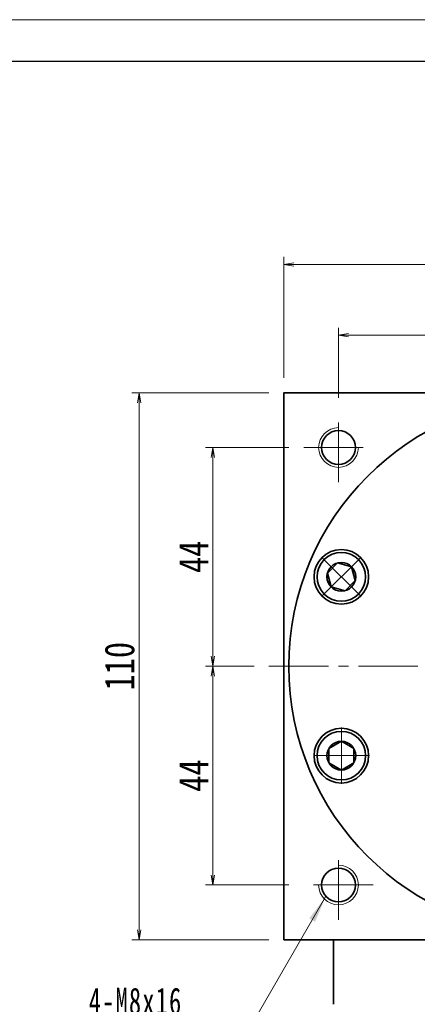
# Model space of a CAD drawing. Header units: millimetres. Extents: x -20 to 704, y 0 to 499.
# Tile 5 of 6: x 309 to 389, y 301 to 499. Entities that reach past the tile are written whole.
import ezdxf

# ---------------------------------------------------------------- set-up
doc = ezdxf.new("R2010")
doc.units = ezdxf.units.MM
doc.set_wipeout_variables(frame=1)
doc.linetypes.add('点画线', pattern=[18, 12, -2, 2, -2])
for name, color, linetype, lineweight in [('中心线层', 1, '点画线', 18), ('图框_外框线', 7, 'Continuous', 18), ('尺寸线层', 3, 'Continuous', 18), ('粗实线层', 7, 'Continuous', 35)]:
    doc.layers.add(name, color=color, linetype=linetype, lineweight=lineweight)
doc.styles.add('宋体', font='SimSun.ttf', dxfattribs={"width": 0.8})
doc.styles.add('标准', font='txt', dxfattribs={"width": 0.667})
doc.dimstyles.new('A水平标注$0', dxfattribs={"dimtxt": 3.5, "dimasz": 2, "dimexe": 1.5, "dimexo": 3, "dimgap": 1.1, "dimtad": 1, "dimtoh": 1, "dimdec": 4, "dimdsep": 46, "dimtxsty": '宋体', "dimblk": 'OPEN', "dimcen": 3, "dimclrd": 3, "dimclre": 3, "dimclrt": 6, "dimadec": 0, "dimazin": 0, "dimtm": 1e-09, "dimtfac": 1, "dimtdec": 4, "dimtix": 1, "dimtmove": 0, "dimatfit": 3, "dimldrblk": 'OPEN', "dimfxl": 0, "dimlwd": 13, "dimlwe": 13, "dimarcsym": 0})

# ---------------------------------------------------------------- blocks, each defined once
blk = doc.blocks.new('_Open')
at = {"color": 0, "linetype": 'ByBlock', "lineweight": -2}
for p, q in [((-1, 0.167), (0, 0)), ((-1, -0.167), (0, 0)), ((0, 0), (-1, 0))]:
    blk.add_line(p, q, dxfattribs=at)
blk = doc.blocks.new('*D16')
at = {"layer": 'Defpoints', "color": 0, "transparency": 16777216}
for p in [(472.61, 450.03), (362.61, 424.2), (472.61, 424.2)]:
    blk.add_point(p, dxfattribs=at)
at = {"layer": '尺寸线层', "color": 3, "lineweight": 13, "transparency": 16777216}
for p, q in [((362.61, 427.2), (362.61, 451.53)), ((364.61, 450.03), (470.61, 450.03)), ((472.61, 427.2), (472.61, 451.53))]:
    blk.add_line(p, q, dxfattribs=at)
at = {"layer": '尺寸线层', "color": 3, "lineweight": 13, "transparency": 16777216, "xscale": 2, "yscale": 2, "zscale": 2}
for p, rotation in [((362.61, 450.03), 179.9999999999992), ((472.61, 450.03), 359.9999999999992)]:
    blk.add_blockref('_Open', p, dxfattribs=dict(at, rotation=rotation))
at = {"layer": '尺寸线层', "color": 6, "transparency": 16777216, "insert": (417.61, 453.96), "char_height": 6, "attachment_point": 5, "style": '宋体', "bg_fill": 3, "box_fill_scale": 1.1, "bg_fill_color": 257, "bg_fill_transparency": 0}
blk.add_mtext('110', dxfattribs=at)
blk = doc.blocks.new('*D17')
at = {"layer": 'Defpoints', "color": 0, "transparency": 16777216}
for p in [(333.47, 424.2), (362.61, 424.2), (362.61, 314.2)]:
    blk.add_point(p, dxfattribs=at)
at = {"layer": '尺寸线层', "color": 3, "lineweight": 13, "transparency": 16777216}
for p, q in [((359.61, 424.2), (331.97, 424.2)), ((333.47, 316.2), (333.47, 422.2)), ((359.61, 314.2), (331.97, 314.2))]:
    blk.add_line(p, q, dxfattribs=at)
at = {"layer": '尺寸线层', "color": 3, "lineweight": 13, "transparency": 16777216, "xscale": 2, "yscale": 2, "zscale": 2}
for p, rotation in [((333.47, 424.2), 90), ((333.47, 314.2), 270)]:
    blk.add_blockref('_Open', p, dxfattribs=dict(at, rotation=rotation))
at = {"layer": '尺寸线层', "color": 6, "transparency": 16777216, "insert": (329.54, 369.2), "char_height": 6, "attachment_point": 5, "rotation": 90, "style": '宋体', "bg_fill": 3, "box_fill_scale": 1.1, "bg_fill_color": 257, "bg_fill_transparency": 0}
blk.add_mtext('110', dxfattribs=at)
blk = doc.blocks.new('*D18')
at = {"layer": 'Defpoints', "color": 0, "transparency": 16777216}
for p in [(366.61, 413.2), (348.32, 369.2), (359.61, 369.2)]:
    blk.add_point(p, dxfattribs=at)
at = {"layer": '尺寸线层', "color": 3, "lineweight": 13, "transparency": 16777216}
for p, q in [((363.61, 413.2), (346.82, 413.2)), ((348.32, 411.2), (348.32, 371.2)), ((356.61, 369.2), (346.82, 369.2))]:
    blk.add_line(p, q, dxfattribs=at)
at = {"layer": '尺寸线层', "color": 3, "lineweight": 13, "transparency": 16777216, "xscale": 2, "yscale": 2, "zscale": 2}
for p, rotation in [((348.32, 413.2), 90), ((348.32, 369.2), 270)]:
    blk.add_blockref('_Open', p, dxfattribs=dict(at, rotation=rotation))
at = {"layer": '尺寸线层', "color": 6, "transparency": 16777216, "insert": (344.43, 391.2), "char_height": 6, "attachment_point": 5, "rotation": 90, "style": '宋体', "bg_fill": 3, "box_fill_scale": 1.1, "bg_fill_color": 257, "bg_fill_transparency": 0}
blk.add_mtext('44', dxfattribs=at)
blk = doc.blocks.new('*D19')
at = {"layer": 'Defpoints', "color": 0, "transparency": 16777216}
for p in [(359.61, 369.2), (348.32, 325.2), (366.61, 325.2)]:
    blk.add_point(p, dxfattribs=at)
at = {"layer": '尺寸线层', "color": 3, "lineweight": 13, "transparency": 16777216}
for p, q in [((356.61, 369.2), (346.82, 369.2)), ((348.32, 367.2), (348.32, 327.2)), ((363.61, 325.2), (346.82, 325.2))]:
    blk.add_line(p, q, dxfattribs=at)
at = {"layer": '尺寸线层', "color": 3, "lineweight": 13, "transparency": 16777216, "xscale": 2, "yscale": 2, "zscale": 2}
for p, rotation in [((348.32, 369.2), 90), ((348.32, 325.2), 270)]:
    blk.add_blockref('_Open', p, dxfattribs=dict(at, rotation=rotation))
at = {"layer": '尺寸线层', "color": 6, "transparency": 16777216, "insert": (344.43, 347.2), "char_height": 6, "attachment_point": 5, "rotation": 90, "style": '宋体', "bg_fill": 3, "box_fill_scale": 1.1, "bg_fill_color": 257, "bg_fill_transparency": 0}
blk.add_mtext('44', dxfattribs=at)
blk = doc.blocks.new('*D20')
at = {"layer": 'Defpoints', "color": 0, "transparency": 16777216}
for p in [(417.61, 435.77), (417.61, 427.19), (373.61, 420.2)]:
    blk.add_point(p, dxfattribs=at)
at = {"layer": '尺寸线层', "color": 3, "lineweight": 13, "transparency": 16777216}
for p, q in [((373.61, 423.2), (373.61, 437.27)), ((375.61, 435.77), (415.61, 435.77)), ((417.61, 430.19), (417.61, 437.27))]:
    blk.add_line(p, q, dxfattribs=at)
at = {"layer": '尺寸线层', "color": 3, "lineweight": 13, "transparency": 16777216, "xscale": 2, "yscale": 2, "zscale": 2, "rotation": 180}
blk.add_blockref('_Open', (373.61, 435.77), dxfattribs=at)
at = {"layer": '尺寸线层', "color": 3, "lineweight": 13, "transparency": 16777216, "xscale": 2, "yscale": 2, "zscale": 2}
blk.add_blockref('_Open', (417.61, 435.77), dxfattribs=at)
at = {"layer": '尺寸线层', "color": 6, "transparency": 16777216, "insert": (395.61, 439.67), "char_height": 6, "attachment_point": 5, "style": '宋体', "bg_fill": 3, "box_fill_scale": 1.1, "bg_fill_color": 257, "bg_fill_transparency": 0}
blk.add_mtext('44', dxfattribs=at)
blk = doc.blocks.new('*X6')
at = {"layer": '中心线层', "linetype": '点画线', "lineweight": 18}
for p, q in [((0, -5.64), (0, 5.64)), ((-5.64, 0), (5.64, 0))]:
    blk.add_line(p, q, dxfattribs=at)
at = {"layer": '粗实线层'}
for p, q in [((-2.89, 0), (-1.44, 2.5)), ((-1.44, 2.5), (1.44, 2.5)), ((2.89, 0), (1.44, 2.5)), ((2.89, 0), (1.44, 2.5)), ((-2.89, 0), (-1.44, -2.5)), ((2.89, 0), (1.44, -2.5)), ((-1.44, -2.5), (1.44, -2.5))]:
    blk.add_line(p, q, dxfattribs=at)
blk.add_circle((0, 0), 2.89, dxfattribs=at)
for start, end in [(0, 180), (180, 360)]:
    blk.add_arc((0, 0), 4.89, start, end, dxfattribs=at)

msp = doc.modelspace()

# ---------------------------------------------------------------- hatches: boundary and pattern name
at = {"layer": '尺寸线层', "linetype": 'Continuous'}
msp.add_hatch(color=0, dxfattribs=at).paths.add_polyline_path([(371.02373, 322.81543), (368.89434, 317.80731), (367.72709, 318.48556)], flags=0)

# ---------------------------------------------------------------- linework, layer by layer
at = {"layer": '中心线层'}
for p, q in [((373.60567, 406.19842), (373.60567, 420.19842)), ((366.60567, 413.19842), (380.60567, 413.19842)), ((359.60567, 369.19842), (475.60567, 369.19842)), ((373.60567, 318.19842), (373.60567, 332.19842)), ((380.60567, 325.19842), (366.60567, 325.19842))]:
    msp.add_line(p, q, dxfattribs=at)
at = {"layer": '图框_外框线', "color": 3}
msp.add_lwpolyline([(-16.77824, 0), (689.23397, 0), (689.23397, 499.2515), (-16.77824, 499.2515)], close=True, dxfattribs=at)
at = {"layer": '图框_外框线', "color": 3, "lineweight": 25}
msp.add_lwpolyline([(25.24629, 8.40491), (680.82907, 8.40491), (680.82907, 490.84659), (25.24629, 490.84659)], close=True, dxfattribs=at)
at = {"layer": '粗实线层'}
msp.add_line((372.60567, 301.19842), (372.60567, 314.19842), dxfattribs=at)
for points in [[(362.60567, 314.19842), (362.60567, 424.19842)], [(362.60567, 423.59842), (362.60567, 424.19842), (472.60567, 424.19842), (472.60567, 423.59842)], [(472.60567, 314.19842), (362.60567, 314.19842)]]:
    msp.add_lwpolyline(points, dxfattribs=at)
for centre, radius in [((373.60567, 413.19842), 3.4), ((374.18333, 387.18454), 5.5), ((374.18333, 351.21229), 5.5), ((373.60567, 325.19842), 3.4)]:
    msp.add_circle(centre, radius, dxfattribs=at)
at = {"layer": '粗实线层', "lineweight": 18}
for centre, start, end in [((373.60567, 413.19842), 90, 360), ((373.60567, 325.19842), 180, 90)]:
    msp.add_arc(centre, 4, start, end, dxfattribs=at)

# ---------------------------------------------------------------- texts
at = {"layer": '尺寸线层', "color": 0, "insert": (342.18945, 288.21258), "char_height": 5.4, "width": 36.2438426, "attachment_point": 9, "line_spacing_factor": 1.15057, "style": '标准'}
msp.add_mtext('\\T1.1;4-M8x16\\P5个面', dxfattribs=at)

# ---------------------------------------------------------------- next in the draw order: dimensions: what is measured, and where the dimension line sits
at = {"layer": '尺寸线层'}
dim = msp.add_linear_dim(base=(472.60567, 450.02846), p1=(362.60567, 424.19842), p2=(472.60567, 424.19842), dimstyle='A水平标注$0', override={"dimtxt": 6, "dimgap": 1, "dimdec": 1, "dimpost": '<>', "dimblk": 'Open', "dimtvp": 0.1, "dimtfill": 1, "dimtfillclr": 256}, dxfattribs=at)
dim.commit()
dim.dimension.update_dxf_attribs({"geometry": '*D16', "text_midpoint": (417.60567, 453.96142)})

# ---------------------------------------------------------------- next in the draw order: dimensions: what is measured, and where the dimension line sits
dim = msp.add_linear_dim(base=(417.60567, 435.77246), p1=(373.60567, 420.19842), p2=(417.60567, 427.19361), dimstyle='A水平标注$0', override={"dimtxt": 6, "dimgap": 1, "dimdec": 1, "dimpost": '<>', "dimblk": 'Open', "dimtvp": 0.1, "dimtfill": 1, "dimtfillclr": 256}, dxfattribs=at)
dim.commit()
dim.dimension.update_dxf_attribs({"geometry": '*D20', "text_midpoint": (395.60567, 439.6719)})
dim = msp.add_linear_dim(base=(333.47452, 424.19842), p1=(362.60567, 314.19842), p2=(362.60567, 424.19842), angle=90, dimstyle='A水平标注$0', override={"dimtxt": 6, "dimgap": 1, "dimdec": 1, "dimpost": '<>', "dimblk": 'Open', "dimtvp": 0.1, "dimtfill": 1, "dimtfillclr": 256}, dxfattribs=at)
dim.commit()
dim.dimension.update_dxf_attribs({"geometry": '*D17', "text_midpoint": (329.54156, 369.19842)})

# ---------------------------------------------------------------- next in the draw order: linework, layer by layer
at = {"layer": '尺寸线层', "color": 0, "linetype": 'Continuous'}
msp.add_line((371.02373, 322.81543), (350.28945, 287.13258), dxfattribs=at)

# ---------------------------------------------------------------- next in the draw order: dimensions: what is measured, and where the dimension line sits
at = {"layer": '尺寸线层'}
dim = msp.add_linear_dim(base=(348.32452, 369.19842), p1=(366.60567, 413.19842), p2=(359.60567, 369.19842), angle=270, dimstyle='A水平标注$0', override={"dimtxt": 6, "dimgap": 1, "dimdec": 1, "dimpost": '<>', "dimblk": 'Open', "dimtvp": 0.1, "dimtfill": 1, "dimtfillclr": 256}, dxfattribs=at)
dim.commit()
dim.dimension.update_dxf_attribs({"geometry": '*D18', "text_midpoint": (344.42508, 391.19842)})

# ---------------------------------------------------------------- next in the draw order: dimensions: what is measured, and where the dimension line sits
dim = msp.add_linear_dim(base=(348.32452, 325.19842), p1=(359.60567, 369.19842), p2=(366.60567, 325.19842), angle=270, dimstyle='A水平标注$0', override={"dimtxt": 6, "dimgap": 1, "dimdec": 1, "dimpost": '<>', "dimblk": 'Open', "dimtvp": 0.1, "dimtfill": 1, "dimtfillclr": 256}, dxfattribs=at)
dim.commit()
dim.dimension.update_dxf_attribs({"geometry": '*D19', "text_midpoint": (344.42508, 347.19842)})

# ---------------------------------------------------------------- next in the draw order: linework, layer by layer
at = {"layer": '粗实线层'}
msp.add_circle((417.60567, 369.19842), 54, dxfattribs=at)

# ---------------------------------------------------------------- next in the draw order: wipeouts: each hides what was drawn before it
for points in [[(377.64108, 390.64229), (377.6216, 390.66166), (377.60201, 390.68093), (377.58231, 390.70008), (377.5625, 390.71912), (377.54259, 390.73806), (377.52257, 390.75688), (377.50244, 390.77558), (377.48221, 390.79417), (377.46188, 390.81265), (377.44144, 390.83102), (377.4209, 390.84927), (377.40026, 390.8674), (377.37951, 390.88542), (377.35867, 390.90332), (377.33772, 390.9211), (377.31667, 390.93877), (377.29553, 390.95631), (377.27429, 390.97374), (377.25295, 390.99105), (377.23151, 391.00824), (377.20998, 391.02531), (377.18835, 391.04225), (377.16663, 391.05908), (377.14481, 391.07578), (377.1229, 391.09236), (377.10089, 391.10881), (377.0788, 391.12514), (377.05661, 391.14135), (377.03433, 391.15743), (377.01196, 391.17339), (377.01196, 391.17339), (376.8225, 391.3012), (376.62727, 391.42001), (376.4267, 391.52958), (376.22123, 391.62965), (376.01132, 391.72002), (375.7974, 391.80047), (375.57997, 391.87085), (375.35948, 391.93099), (375.13642, 391.98076), (374.91128, 392.02005), (374.68455, 392.04878), (374.45673, 392.06689), (374.22831, 392.07433), (373.99979, 392.07109), (373.77167, 392.05718), (373.54445, 392.03262), (373.31863, 391.99748), (373.09469, 391.95182), (372.87313, 391.89574), (372.65444, 391.82938), (372.43908, 391.75287), (372.22754, 391.66639), (372.02026, 391.57011), (371.81772, 391.46425), (371.62033, 391.34905), (371.42855, 391.22475), (371.24279, 391.09162), (371.06344, 390.94996), (370.89091, 390.80007), (370.72558, 390.64229), (370.72558, 390.64229), (370.5678, 390.47695), (370.41791, 390.30442), (370.27625, 390.12508), (370.14312, 389.93932), (370.01882, 389.74753), (369.90362, 389.55015), (369.79776, 389.3476), (369.70148, 389.14033), (369.61499, 388.92878), (369.53849, 388.71343), (369.47212, 388.49473), (369.41605, 388.27318), (369.37039, 388.04924), (369.33525, 387.82342), (369.31069, 387.5962), (369.29678, 387.36808), (369.29354, 387.13956), (369.30098, 386.91114), (369.31909, 386.68331), (369.34782, 386.45659), (369.38711, 386.23145), (369.43688, 386.00839), (369.49702, 385.7879), (369.56739, 385.57046), (369.64785, 385.35655), (369.73822, 385.14663), (369.83829, 384.94117), (369.94785, 384.7406), (370.06667, 384.54537), (370.19448, 384.3559), (370.19448, 384.3559), (370.21044, 384.33354), (370.22652, 384.31126), (370.24272, 384.28907), (370.25906, 384.26697), (370.27551, 384.24497), (370.29209, 384.22306), (370.30879, 384.20124), (370.32562, 384.17952), (370.34256, 384.15789), (370.35963, 384.13636), (370.37682, 384.11492), (370.39412, 384.09358), (370.41155, 384.07234), (370.4291, 384.05119), (370.44676, 384.03015), (370.46455, 384.0092), (370.48245, 383.98836), (370.50047, 383.96761), (370.5186, 383.94697), (370.53685, 383.92643), (370.55521, 383.90599), (370.57369, 383.88566), (370.59229, 383.86543), (370.61099, 383.8453), (370.62981, 383.82528), (370.64874, 383.80537), (370.66779, 383.78556), (370.68694, 383.76586), (370.7062, 383.74627), (370.72558, 383.72678), (370.72558, 383.72678), (370.91128, 383.55056), (371.10595, 383.38429), (371.30906, 383.22844), (371.52005, 383.08344), (371.73833, 382.94967), (371.96332, 382.82751), (372.19439, 382.7173), (372.43091, 382.61933), (372.67224, 382.53387), (372.91771, 382.46116), (373.16664, 382.40139), (373.41837, 382.35474), (373.67219, 382.32132), (373.92741, 382.30124), (374.18333, 382.29454), (374.43925, 382.30124), (374.69448, 382.32132), (374.9483, 382.35474), (375.20002, 382.40139), (375.44896, 382.46116), (375.69442, 382.53387), (375.93575, 382.61933), (376.17227, 382.7173), (376.40334, 382.82751), (376.62833, 382.94967), (376.84662, 383.08344), (377.0576, 383.22844), (377.26071, 383.38429), (377.45538, 383.55056), (377.64108, 383.72678), (377.64108, 383.72678), (377.81731, 383.91249), (377.98357, 384.10716), (378.13942, 384.31027), (378.28443, 384.52125), (378.4182, 384.73954), (378.54035, 384.96452), (378.65057, 385.19559), (378.74854, 385.43212), (378.834, 385.67344), (378.90671, 385.91891), (378.96647, 386.16785), (379.01313, 386.41957), (379.04654, 386.67339), (379.06663, 386.92861), (379.07333, 387.18454), (379.06663, 387.44046), (379.04654, 387.69568), (379.01313, 387.9495), (378.96647, 388.20122), (378.90671, 388.45016), (378.834, 388.69563), (378.74854, 388.93696), (378.65057, 389.17348), (378.54035, 389.40455), (378.4182, 389.62954), (378.28443, 389.84782), (378.13942, 390.05881), (377.98357, 390.26191), (377.81731, 390.45659)], [(374.18333, 356.10229), (374.15585, 356.10222), (374.12838, 356.10199), (374.1009, 356.1016), (374.07343, 356.10106), (374.04597, 356.10036), (374.0185, 356.09952), (373.99104, 356.09851), (373.96359, 356.09735), (373.93615, 356.09604), (373.90871, 356.09458), (373.88128, 356.09296), (373.85386, 356.09118), (373.82645, 356.08925), (373.79905, 356.08717), (373.77167, 356.08494), (373.7443, 356.08255), (373.71694, 356.08), (373.68959, 356.0773), (373.66227, 356.07445), (373.63495, 356.07145), (373.60766, 356.06829), (373.58038, 356.06498), (373.55313, 356.06151), (373.52589, 356.0579), (373.49867, 356.05413), (373.47148, 356.0502), (373.44431, 356.04613), (373.41716, 356.0419), (373.39003, 356.03752), (373.36293, 356.03298), (373.36293, 356.03298), (373.13859, 355.98939), (372.91652, 355.93535), (372.69723, 355.87101), (372.48118, 355.79648), (372.26884, 355.71194), (372.06069, 355.61758), (371.85718, 355.51359), (371.65875, 355.4002), (371.46583, 355.27767), (371.27885, 355.14626), (371.09821, 355.00625), (370.92431, 354.85796), (370.75753, 354.7017), (370.59823, 354.53783), (370.44676, 354.36668), (370.30346, 354.18865), (370.16863, 354.00412), (370.04257, 353.81349), (369.92555, 353.61717), (369.81784, 353.41561), (369.71966, 353.20923), (369.63123, 352.99849), (369.55274, 352.78384), (369.48437, 352.56577), (369.42626, 352.34474), (369.37855, 352.12123), (369.34133, 351.89574), (369.31468, 351.66875), (369.29867, 351.44077), (369.29333, 351.21229), (369.29333, 351.21229), (369.29867, 350.98381), (369.31468, 350.75583), (369.34133, 350.52885), (369.37855, 350.30336), (369.42626, 350.07985), (369.48437, 349.85882), (369.55274, 349.64075), (369.63123, 349.4261), (369.71966, 349.21536), (369.81784, 349.00898), (369.92555, 348.80742), (370.04257, 348.6111), (370.16863, 348.42047), (370.30346, 348.23594), (370.44676, 348.0579), (370.59823, 347.88676), (370.75753, 347.72288), (370.92431, 347.56663), (371.09821, 347.41834), (371.27885, 347.27833), (371.46583, 347.14692), (371.65875, 347.02439), (371.85718, 346.911), (372.06069, 346.80701), (372.26884, 346.71265), (372.48118, 346.62811), (372.69723, 346.55358), (372.91652, 346.48923), (373.13859, 346.4352), (373.36293, 346.3916), (373.36293, 346.3916), (373.39003, 346.38707), (373.41716, 346.38269), (373.44431, 346.37846), (373.47148, 346.37438), (373.49867, 346.37046), (373.52589, 346.36669), (373.55313, 346.36307), (373.58038, 346.35961), (373.60766, 346.3563), (373.63495, 346.35314), (373.66227, 346.35013), (373.68959, 346.34728), (373.71694, 346.34459), (373.7443, 346.34204), (373.77167, 346.33965), (373.79905, 346.33742), (373.82645, 346.33533), (373.85386, 346.33341), (373.88128, 346.33163), (373.90871, 346.33001), (373.93615, 346.32855), (373.96359, 346.32723), (373.99104, 346.32608), (374.0185, 346.32507), (374.04597, 346.32422), (374.07343, 346.32353), (374.1009, 346.32299), (374.12838, 346.3226), (374.15585, 346.32237), (374.18333, 346.32229), (374.18333, 346.32229), (374.43925, 346.329), (374.69448, 346.34908), (374.9483, 346.3825), (375.20002, 346.42915), (375.44896, 346.48892), (375.69442, 346.56163), (375.93575, 346.64709), (376.17227, 346.74506), (376.40334, 346.85527), (376.62833, 346.97743), (376.84662, 347.11119), (377.0576, 347.2562), (377.26071, 347.41205), (377.45538, 347.57832), (377.64108, 347.75454), (377.81731, 347.94025), (377.98357, 348.13492), (378.13942, 348.33802), (378.28443, 348.54901), (378.4182, 348.76729), (378.54035, 348.99228), (378.65057, 349.22335), (378.74854, 349.45987), (378.834, 349.7012), (378.90671, 349.94667), (378.96647, 350.19561), (379.01313, 350.44733), (379.04654, 350.70115), (379.06663, 350.95637), (379.07333, 351.21229), (379.07333, 351.21229), (379.06663, 351.46822), (379.04654, 351.72344), (379.01313, 351.97726), (378.96647, 352.22898), (378.90671, 352.47792), (378.834, 352.72339), (378.74854, 352.96471), (378.65057, 353.20124), (378.54035, 353.43231), (378.4182, 353.65729), (378.28443, 353.87558), (378.13942, 354.08656), (377.98357, 354.28967), (377.81731, 354.48434), (377.64108, 354.67005), (377.45538, 354.84627), (377.26071, 355.01254), (377.0576, 355.16839), (376.84662, 355.31339), (376.62833, 355.44716), (376.40334, 355.56932), (376.17227, 355.67953), (375.93575, 355.7775), (375.69442, 355.86296), (375.44896, 355.93567), (375.20002, 355.99544), (374.9483, 356.04209), (374.69448, 356.07551), (374.43925, 356.09559)]]:
    msp.add_wipeout(points).dxf.layer = '粗实线层'

# ---------------------------------------------------------------- next in the draw order: block references
for p, rotation in [((374.18333, 387.18454), 45.00000000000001), ((374.18333, 351.21229), 90)]:
    msp.add_blockref('*X6', p, dxfattribs=dict(at, rotation=rotation))

doc.saveas('drawing.dxf')
